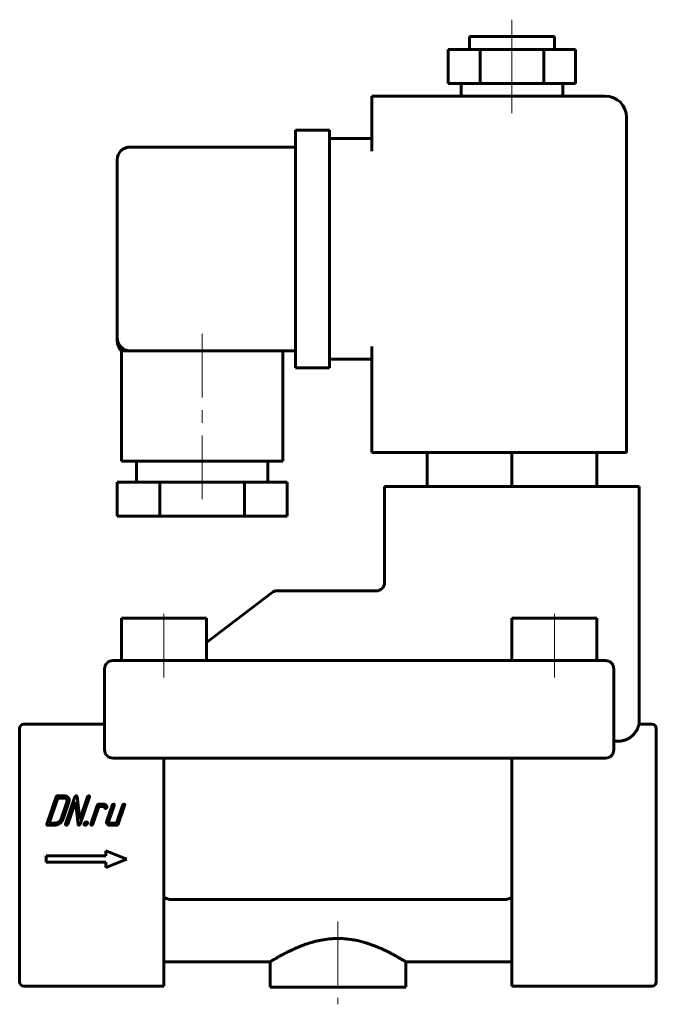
# Model space of a CAD drawing. Header units: millimetres. Extents: x 115 to 190, y 137 to 253.
import ezdxf

# ---------------------------------------------------------------- set-up
doc = ezdxf.new("R2010")
doc.units = ezdxf.units.MM
doc.linetypes.add('K5LT_AXLED', pattern=[12, 7.5, -1.5, 1.5, -1.5])
doc.linetypes.add('K5LT_BASIC', pattern=[0])
doc.layers.add('Системный слой (1)', color=7, linetype='Continuous', true_color=0x6c6c6c)

# ---------------------------------------------------------------- blocks, each defined once
blk = doc.blocks.new('U0')
at = {"layer": 'Системный слой (1)', "color": 150, "linetype": 'K5LT_BASIC', "lineweight": 60, "true_color": 0x0080ff}
for p, q in [((144.97, 141.63), (132.47, 141.63)), ((173.47, 141.63), (160.97, 141.63))]:
    blk.add_line(p, q, dxfattribs=at)
blk = doc.blocks.new('U1')
at = {"layer": 'Системный слой (1)', "color": 150, "linetype": 'K5LT_BASIC', "lineweight": 60, "true_color": 0x0080ff}
for q in [(126.97, 215.13), (126.97, 214.75), (126.97, 214.75), (126.97, 214.75), (126.97, 214.75)]:
    blk.add_line((126.97, 214.75), q, dxfattribs=at)

msp = doc.modelspace()

# ---------------------------------------------------------------- linework, layer by layer
at = {"layer": 'Системный слой (1)', "color": 30, "linetype": 'K5LT_AXLED', "lineweight": 18, "true_color": 0xff8000}
for p, q in [((173.47, 247.13), (173.47, 252.63)), ((173.47, 241.63), (173.47, 247.13)), ((136.97, 215.63), (136.97, 196.13)), ((132.47, 175.13), (132.47, 184.13)), ((178.47, 175.13), (178.47, 184.13)), ((152.97, 146.38), (152.97, 136.63))]:
    msp.add_line(p, q, dxfattribs=at)
at = {"layer": 'Системный слой (1)', "color": 150, "linetype": 'K5LT_BASIC', "lineweight": 60, "true_color": 0x0080ff}
for p, q in [((168.47, 250.63), (178.47, 250.63)), ((168.47, 249.13), (168.47, 250.63)), ((178.47, 249.13), (178.47, 250.63)), ((165.97, 245.13), (165.97, 249.13)), ((165.97, 249.13), (169.72, 249.13)), ((169.72, 249.13), (177.22, 249.13)), ((169.72, 245.13), (169.72, 249.13)), ((177.22, 249.13), (180.97, 249.13)), ((177.22, 245.13), (177.22, 249.13)), ((180.97, 245.13), (180.97, 249.13)), ((165.97, 245.13), (169.72, 245.13)), ((167.47, 243.63), (167.47, 245.13)), ((169.72, 245.13), (177.22, 245.13)), ((177.22, 245.13), (180.97, 245.13)), ((179.47, 243.63), (179.47, 245.13)), ((156.97, 241.13), (156.97, 243.63)), ((184.47, 243.63), (156.97, 243.63)), ((156.97, 237.13), (156.97, 241.13)), ((186.97, 201.63), (186.97, 241.13)), ((151.97, 239.63), (147.97, 239.63)), ((147.97, 237.13), (147.97, 239.63)), ((151.97, 239.63), (151.97, 237.13)), ((156.97, 238.63), (151.97, 238.63)), ((147.97, 237.63), (128.47, 237.63)), ((147.97, 214.13), (147.97, 237.13)), ((151.97, 214.13), (151.97, 237.13)), ((126.97, 215.13), (126.97, 236.13)), ((126.97, 215.09), (126.97, 214.89)), ((126.97, 214.75), (126.97, 214.89)), ((126.97, 214.75), (126.97, 214.75)), ((127.47, 213.63), (128.47, 213.63)), ((127.47, 213.63), (127.47, 200.63)), ((147.97, 213.63), (128.47, 213.63)), ((146.47, 213.63), (146.47, 200.63)), ((147.97, 211.63), (147.97, 214.13)), ((151.97, 214.13), (151.97, 211.63)), ((156.97, 201.63), (156.97, 214.13)), ((156.97, 212.63), (151.97, 212.63)), ((151.97, 211.63), (147.97, 211.63)), ((156.97, 201.63), (184.47, 201.63)), ((163.47, 201.63), (163.47, 197.63)), ((173.47, 201.63), (173.47, 197.63)), ((183.47, 201.63), (183.47, 197.63)), ((186.97, 201.63), (184.47, 201.63)), ((146.47, 200.63), (127.47, 200.63)), ((129.22, 200.63), (129.22, 198.13)), ((144.72, 200.63), (144.72, 198.13)), ((131.97, 198.13), (126.97, 198.13)), ((126.97, 198.13), (126.97, 194.13)), ((131.97, 198.13), (131.97, 194.13)), ((141.97, 198.13), (131.97, 198.13)), ((146.97, 198.13), (141.97, 198.13)), ((141.97, 198.13), (141.97, 194.13)), ((146.97, 198.13), (146.97, 194.13)), ((158.47, 197.63), (158.47, 186.06)), ((158.47, 197.63), (160.97, 197.63)), ((185.97, 197.63), (160.97, 197.63)), ((185.97, 197.63), (188.47, 197.63)), ((188.47, 197.63), (188.47, 169.63)), ((131.97, 194.13), (126.97, 194.13)), ((141.97, 194.13), (131.97, 194.13)), ((146.97, 194.13), (141.97, 194.13)), ((158.47, 186.24), (158.47, 186.06)), ((145.21, 185.14), (137.47, 179.25)), ((157.47, 185.34), (145.81, 185.34)), ((127.47, 182.13), (137.47, 182.13)), ((127.47, 177.13), (127.47, 182.13)), ((137.47, 177.13), (137.47, 182.13)), ((173.47, 182.13), (183.47, 182.13)), ((173.47, 177.13), (173.47, 182.13)), ((183.47, 177.13), (183.47, 182.13)), ((126.47, 177.13), (128.47, 177.13)), ((128.47, 177.13), (182.47, 177.13)), ((182.47, 177.13), (184.47, 177.13)), ((125.47, 166.63), (125.47, 176.13)), ((185.47, 176.13), (185.47, 166.63)), ((125.47, 169.63), (115.97, 169.63)), ((188.47, 169.63), (189.97, 169.63)), ((115.47, 168.98), (115.47, 169.13)), ((115.47, 168.98), (115.47, 165.57)), ((190.47, 169.13), (190.47, 168.98)), ((190.47, 168.98), (190.47, 165.57)), ((185.47, 167.63), (185.97, 167.63)), ((115.47, 165.22), (115.47, 165.57)), ((115.47, 165.22), (115.47, 147.87)), ((126.44, 165.63), (126.44, 165.63)), ((128.47, 165.63), (126.47, 165.63)), ((182.47, 165.63), (128.47, 165.63)), ((132.47, 165.63), (132.47, 147.87)), ((173.47, 165.63), (173.47, 147.87)), ((184.47, 165.63), (182.47, 165.63)), ((184.51, 165.63), (184.51, 165.63)), ((184.51, 165.63), (184.51, 165.63)), ((190.47, 165.57), (190.47, 165.22)), ((190.47, 165.22), (190.47, 147.87)), ((119.76, 161.06), (118.67, 157.87)), ((119.96, 160.93), (118.96, 157.99)), ((120.78, 161.18), (119.92, 161.18)), ((120.7, 160.93), (119.96, 160.93)), ((120.35, 158.48), (121.02, 160.44)), ((120.6, 158.48), (121.27, 160.44)), ((121.98, 161.06), (120.89, 157.87)), ((121.14, 157.87), (122.04, 160.5)), ((122.04, 160.5), (122.36, 157.81)), ((122.56, 158.42), (122.23, 161.11)), ((123.45, 161.06), (122.56, 158.42)), ((122.61, 157.87), (123.7, 161.06)), ((125.39, 160.2), (124.77, 160.2)), ((124.61, 160.07), (123.86, 157.87)), ((124.1, 157.87), (124.81, 159.95)), ((124.81, 159.95), (125.3, 159.95)), ((126.37, 160.07), (125.74, 158.23)), ((125.99, 158.23), (126.61, 160.07)), ((127.59, 160.07), (126.88, 157.99)), ((127.09, 157.87), (127.84, 160.07)), ((118.96, 157.99), (119.7, 157.99)), ((126.88, 157.99), (126.15, 157.99)), ((118.75, 157.74), (119.61, 157.74)), ((126.07, 157.74), (126.92, 157.74)), ((125.61, 154.73), (125.61, 154.11)), ((128.11, 153.73), (125.61, 154.73)), ((125.61, 154.11), (118.61, 154.11)), ((118.61, 154.11), (118.61, 153.36)), ((118.61, 153.36), (125.61, 153.36)), ((125.61, 152.73), (128.11, 153.73)), ((125.61, 153.36), (125.61, 152.73)), ((172.59, 148.98), (133.36, 148.98)), ((115.47, 147.43), (115.47, 147.87)), ((115.47, 147.43), (115.47, 139.35)), ((132.47, 147.87), (132.47, 147)), ((173.47, 147), (173.47, 147.87)), ((190.47, 147.87), (190.47, 147.43)), ((190.47, 147.43), (190.47, 139.35)), ((132.47, 147), (132.47, 138.92)), ((173.47, 147), (173.47, 138.92)), ((144.97, 141.63), (144.97, 138.63)), ((160.97, 141.63), (160.97, 138.63)), ((115.47, 139.28), (115.47, 139.35)), ((190.47, 139.35), (190.47, 139.28)), ((132.47, 138.78), (115.97, 138.78)), ((132.47, 138.92), (132.47, 138.78)), ((160.97, 138.63), (144.97, 138.63)), ((173.47, 138.78), (173.47, 138.92)), ((189.97, 138.78), (173.47, 138.78))]:
    msp.add_line(p, q, dxfattribs=at)
for centre, radius, start, end in [((184.47, 241.13), 2.5, 0, 90), ((128.47, 236.13), 1.5, 90, 180), ((128.47, 215.13), 1.5, 180, 223.6168), ((128.47, 215.13), 1.5, 180, 270), ((128.47, 214.75), 1.5, 180, 228.1897), ((157.47, 186.34), 1, 270, 0), ((145.81, 184.34), 1, 90, 127.2915), ((126.47, 176.13), 1, 90, 180), ((184.47, 176.13), 1, 0, 90), ((115.97, 169.13), 0.5, 90, 180), ((189.97, 169.13), 0.5, 0, 90), ((126.47, 166.63), 1, 180, 270), ((184.47, 166.63), 1, 270, 0), ((126.47, 166.63), 1, 268.0967, 268.1245), ((184.47, 166.63), 1, 270, 271.9033), ((115.97, 139.28), 0.5, 180, 270), ((189.97, 139.28), 0.5, 270, 0)]:
    msp.add_arc(centre, radius, start, end, dxfattribs=at)
for points, knots in [([(126.97, 214.75), (126.97, 214.74), (126.97, 214.73), (126.97, 214.72), (126.97, 214.71), (126.98, 214.7), (126.98, 214.69), (126.98, 214.67), (126.98, 214.66), (126.98, 214.65), (126.98, 214.64), (126.98, 214.63)], [0, 0, 0, 0, 0.874267, 0.874267, 1.874267, 1.874267, 2.874267, 2.874267, 3.874267, 3.874267, 5, 5, 5, 5]), ([(126.97, 214.75), (126.97, 214.75), (126.97, 214.75), (126.97, 214.74), (126.97, 214.74), (126.97, 214.73), (126.97, 214.73), (126.97, 214.71), (126.98, 214.71), (126.98, 214.68), (126.98, 214.66), (126.98, 214.61), (126.98, 214.58), (127, 214.48), (127.01, 214.41), (127.05, 214.29), (127.07, 214.22), (127.12, 214.1), (127.15, 214.04), (127.22, 213.92), (127.26, 213.87), (127.34, 213.76), (127.38, 213.72), (127.44, 213.66), (127.45, 213.65), (127.46, 213.64), (127.47, 213.64), (127.47, 213.63)], [0.00153, 0.00153, 0.00153, 0.00153, 0.006118, 0.006118, 0.146493, 0.146493, 0.297575, 0.297575, 0.599738, 0.599738, 1.204065, 1.204065, 2.412718, 2.412718, 4.775792, 4.775792, 7.158908, 7.158908, 9.54946, 9.54946, 11.935838, 11.935838, 14.302223, 14.302223, 14.690194, 14.690194, 14.996807, 14.996807, 14.996807, 14.996807]), ([(188.35, 169.34), (188.35, 169.35), (188.35, 169.36), (188.36, 169.39), (188.37, 169.41), (188.38, 169.44), (188.4, 169.47), (188.41, 169.51), (188.42, 169.54), (188.44, 169.57), (188.45, 169.59), (188.46, 169.61), (188.47, 169.63), (188.47, 169.63), (188.47, 169.63)], [0, 0, 0, 0, 0.04459, 0.09329, 0.146202, 0.209843, 0.279771, 0.363099, 0.453769, 0.549405, 0.642678, 0.755222, 0.874314, 1, 1, 1, 1]), ([(133.36, 148.98), (133.33, 148.98), (133.27, 148.98), (133.18, 148.99), (133.09, 149), (133, 149.02), (132.92, 149.04), (132.84, 149.06), (132.76, 149.09), (132.69, 149.12), (132.62, 149.16), (132.57, 149.19), (132.52, 149.22), (132.49, 149.24), (132.47, 149.25)], [0, 0, 0, 0, 0.098457, 0.193995, 0.286615, 0.378311, 0.471828, 0.564342, 0.653922, 0.737275, 0.817351, 0.886259, 0.947193, 1, 1, 1, 1]), ([(172.59, 148.98), (172.62, 148.98), (172.68, 148.98), (172.77, 148.99), (172.86, 149), (172.94, 149.02), (173.03, 149.04), (173.11, 149.06), (173.19, 149.09), (173.26, 149.12), (173.33, 149.16), (173.38, 149.19), (173.43, 149.22), (173.46, 149.24), (173.47, 149.25)], [0, 0, 0, 0, 0.098457, 0.193995, 0.286615, 0.378311, 0.471828, 0.564342, 0.653922, 0.737275, 0.817351, 0.886259, 0.947193, 1, 1, 1, 1]), ([(160.97, 141.63), (160.97, 141.63), (160.97, 141.63), (160.97, 141.63), (160.96, 141.64), (160.94, 141.65), (160.92, 141.66), (160.9, 141.68), (160.87, 141.69), (160.83, 141.72), (160.76, 141.76), (160.65, 141.82), (160.52, 141.91), (160.37, 141.99), (160.23, 142.07), (160.07, 142.16), (159.89, 142.27), (159.7, 142.38), (159.53, 142.47), (159.4, 142.54), (159.27, 142.6), (159.12, 142.68), (158.95, 142.77), (158.8, 142.84), (158.65, 142.92), (158.51, 142.98), (158.38, 143.05), (158.22, 143.12), (158.03, 143.2), (157.81, 143.3), (157.57, 143.4), (157.37, 143.48), (157.2, 143.54), (157.02, 143.61), (156.78, 143.7), (156.47, 143.8), (156.14, 143.91), (155.84, 143.99), (155.55, 144.06), (155.24, 144.14), (154.87, 144.21), (154.47, 144.28), (154.1, 144.32), (153.8, 144.35), (153.57, 144.37), (153.4, 144.37), (153.23, 144.38), (153.1, 144.38), (152.99, 144.38), (152.9, 144.38), (152.77, 144.38), (152.59, 144.38), (152.39, 144.37), (152.16, 144.35), (151.87, 144.33), (151.5, 144.28), (151.08, 144.21), (150.7, 144.13), (150.41, 144.07), (150.2, 144.02), (150.03, 143.97), (149.87, 143.92), (149.68, 143.87), (149.41, 143.78), (148.98, 143.64), (148.47, 143.44), (147.96, 143.22), (147.54, 143.03), (147.2, 142.87), (146.92, 142.73), (146.71, 142.62), (146.55, 142.54), (146.4, 142.46), (146.2, 142.35), (145.93, 142.2), (145.66, 142.04), (145.43, 141.91), (145.29, 141.82), (145.19, 141.76), (145.13, 141.72), (145.09, 141.7), (145.06, 141.68), (145.05, 141.67), (145.03, 141.66), (145.02, 141.66), (145.01, 141.65), (145, 141.64), (144.99, 141.64), (144.99, 141.64), (144.98, 141.63), (144.98, 141.63), (144.98, 141.63), (144.97, 141.63), (144.97, 141.63), (144.97, 141.63)], [0.5000004, 0.5000004, 0.5000004, 0.5000004, 0.5025776, 0.5069076, 0.5112525, 0.5145387, 0.5178332, 0.5211619, 0.5245139, 0.5290346, 0.535549, 0.5440911, 0.5535503, 0.5615276, 0.5679858, 0.574578, 0.5829159, 0.5909143, 0.5968824, 0.600771, 0.6046662, 0.6098755, 0.6150833, 0.6202917, 0.6241789, 0.6280504, 0.6318939, 0.6357266, 0.6407928, 0.6470887, 0.6533384, 0.6583043, 0.6619839, 0.6656506, 0.6712594, 0.6788048, 0.6866992, 0.6929883, 0.6984835, 0.7047846, 0.7126209, 0.721108, 0.7286806, 0.7346059, 0.7385358, 0.742024, 0.7450253, 0.747982, 0.7499988, 0.7508418, 0.7536528, 0.75731, 0.761213, 0.7653566, 0.77056, 0.778154, 0.7877096, 0.7957404, 0.8015648, 0.8053783, 0.8089608, 0.8123624, 0.8158165, 0.8214815, 0.8307053, 0.8447999, 0.8582454, 0.8696378, 0.879157, 0.8874992, 0.8946686, 0.8991599, 0.9036285, 0.9105147, 0.9208752, 0.9351866, 0.9476297, 0.9571715, 0.9640287, 0.9697281, 0.9742726, 0.9768882, 0.9794277, 0.9817772, 0.9840125, 0.9860939, 0.9881363, 0.9900601, 0.9919041, 0.9936281, 0.9953112, 0.9969138, 0.9984767, 1, 1, 1, 1])]:
    msp.add_open_spline(points, degree=3, knots=knots, dxfattribs=at)
msp.add_rational_spline([(188.35, 169.34), (187.99, 168.28), (187.09, 167.63), (185.97, 167.63)], [1, 0.874352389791, 0.874352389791, 1], degree=3, dxfattribs=at)
for points in [[(119.92, 161.18), (119.8, 161.18), (119.76, 161.06)], [(121, 160.79), (120.9, 160.93), (120.7, 160.93)], [(121.23, 160.96), (121.09, 161.18), (120.78, 161.18)], [(121.02, 160.44), (121.09, 160.65), (121, 160.79)], [(121.27, 160.44), (121.37, 160.75), (121.23, 160.96)], [(122.14, 161.18), (122.02, 161.18), (121.98, 161.06)], [(122.23, 161.11), (122.22, 161.18), (122.14, 161.18)], [(123.62, 161.18), (123.49, 161.18), (123.45, 161.06)], [(123.7, 161.06), (123.74, 161.18), (123.62, 161.18)], [(124.77, 160.2), (124.65, 160.2), (124.61, 160.07)], [(125.65, 160.1), (125.55, 160.2), (125.39, 160.2)], [(125.75, 159.86), (125.76, 160.01), (125.65, 160.1)], [(126.53, 160.2), (126.41, 160.2), (126.37, 160.07)], [(126.61, 160.07), (126.66, 160.2), (126.53, 160.2)], [(127.76, 160.2), (127.64, 160.2), (127.59, 160.07)], [(127.84, 160.07), (127.88, 160.2), (127.76, 160.2)], [(125.3, 159.95), (125.45, 159.95), (125.48, 159.82)], [(125.48, 159.82), (125.51, 159.7), (125.58, 159.7)], [(125.58, 159.7), (125.7, 159.7), (125.74, 159.81)], [(125.74, 159.81), (125.75, 159.84), (125.75, 159.86)], [(118.67, 157.87), (118.63, 157.74), (118.75, 157.74)], [(119.61, 157.74), (119.92, 157.74), (120.21, 157.96)], [(119.7, 157.99), (119.9, 157.99), (120.09, 158.13)], [(120.09, 158.13), (120.29, 158.28), (120.35, 158.48)], [(120.21, 157.96), (120.5, 158.17), (120.6, 158.48)], [(120.89, 157.87), (120.85, 157.74), (120.98, 157.74)], [(120.98, 157.74), (121.1, 157.74), (121.14, 157.87)], [(122.36, 157.81), (122.37, 157.74), (122.45, 157.74)], [(122.45, 157.74), (122.57, 157.74), (122.61, 157.87)], [(123.08, 157.93), (123.01, 157.74), (123.2, 157.74)], [(123.32, 158.11), (123.14, 158.11), (123.08, 157.93)], [(123.2, 157.74), (123.38, 157.74), (123.44, 157.93)], [(123.44, 157.93), (123.51, 158.11), (123.32, 158.11)], [(123.86, 157.87), (123.82, 157.74), (123.94, 157.74)], [(123.94, 157.74), (124.06, 157.74), (124.1, 157.87)], [(125.74, 158.23), (125.67, 158.03), (125.77, 157.89)], [(125.77, 157.89), (125.86, 157.74), (126.07, 157.74)], [(126, 158.06), (125.95, 158.13), (125.99, 158.23)], [(126.15, 157.99), (126.05, 157.99), (126, 158.06)], [(126.92, 157.74), (127.05, 157.74), (127.09, 157.87)]]:
    msp.add_open_spline(points, degree=2, dxfattribs=at)

# ---------------------------------------------------------------- block references
at = {"layer": 'Системный слой (1)'}
for name in ['U1', 'U0']:
    msp.add_blockref(name, (0, 0), dxfattribs=at)

doc.saveas('drawing.dxf')
